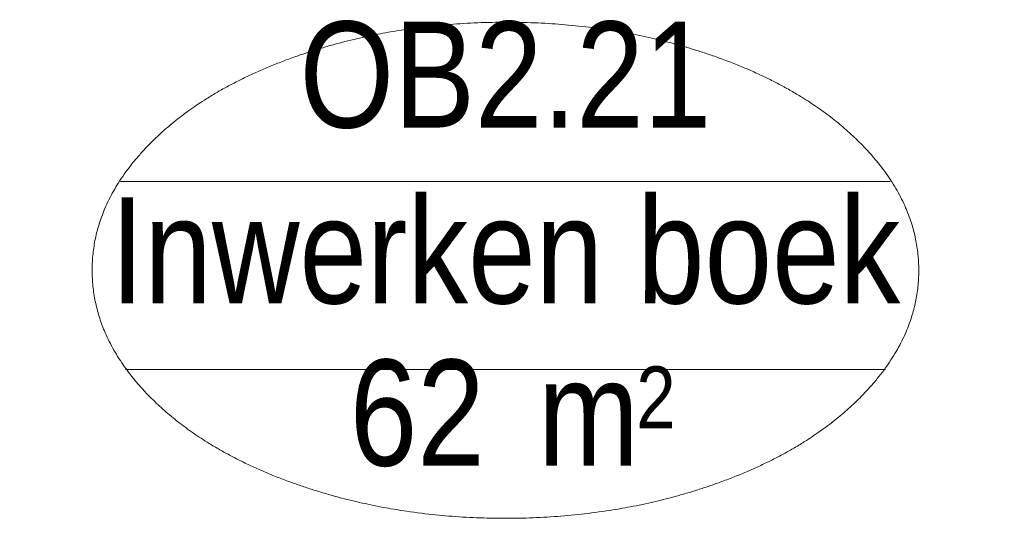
# Model space of a CAD drawing. Header units: millimetres. Extents: x 45699 to 251499, y 244 to 86446.
# Tile 153 of 240: x 237844 to 239385, y 11561 to 12341. Entities that reach past the tile are written whole.
import ezdxf
from ezdxf.enums import TextEntityAlignment as Align

# ---------------------------------------------------------------- set-up
doc = ezdxf.new("R2010")
doc.units = ezdxf.units.MM
doc.header["$LTSCALE"] = 400
doc.layers.add('Ruimtenummers', color=5, linetype='Continuous', lineweight=25)
doc.styles.add('Arial Narrow', font='ARIALN.TTF', dxfattribs={"height": 222.25})

# ---------------------------------------------------------------- blocks, each defined once
blk = doc.blocks.new('Ruimtenummer UV 50')
at = {"layer": 'Ruimtenummers', "color": 8, "lineweight": 5}
for p, q in [((602.2, 156.5), (-602.3, 156.5)), ((594.7, -137.5), (-594.8, -137.5))]:
    blk.add_line(p, q, dxfattribs=at)
blk.add_open_spline([(-323.4, 353.8), (-173.3, 405.8), (173.3, 405.8), (323.4, 353.8), (473.5, 301.8), (560.1, 211.8), (646.8, 121.7), (646.8, 17.7), (646.8, -86.3), (560.1, -176.3), (473.5, -266.4), (323.4, -318.4), (173.3, -370.4), (-173.3, -370.4), (-323.4, -318.4), (-473.5, -266.4), (-560.2, -176.3), (-646.8, -86.3), (-646.8, 17.7), (-646.8, 121.7), (-560.2, 211.8), (-473.5, 301.8), (-323.4, 353.8)], degree=2, knots=[0, 0, 0, 0.09962, 0.19924, 0.19924, 0.283607, 0.283607, 0.349619, 0.349619, 0.415638, 0.415638, 0.5, 0.5, 0.59962, 0.69924, 0.69924, 0.783607, 0.783607, 0.849619, 0.849619, 0.915638, 0.915638, 1, 1, 1], dxfattribs=at)
at = {"layer": 'Ruimtenummers', "attachment_point": 2, "style": 'Arial Narrow'}
for s, insert, char_height in [(' 2', (220.1, -132.8), 96.8), (' m', (103.6, -122.2), 165.95)]:
    blk.add_mtext(s, dxfattribs=dict(at, insert=insert, char_height=char_height))
at = {"layer": 'Ruimtenummers', "style": 'Arial Narrow'}
for tag, p in [('Nummer', (0, 406.9)), ('Naam', (0, 131.7)), ('Oppervlak', (-137.9, -122.2))]:
    blk.add_attdef(tag, text='', height=165.9, dxfattribs=at).set_placement(p, align=Align.TOP_CENTER)

msp = doc.modelspace()

# ---------------------------------------------------------------- block references
at = {"layer": 'Ruimtenummers'}
msp.add_blockref('Ruimtenummer UV 50', (238604.1, 11931.3), dxfattribs=at).add_auto_attribs({'Nummer': 'OB2.21', 'Naam': 'Inwerken boek', 'Oppervlak': '62'})

doc.saveas('drawing.dxf')
